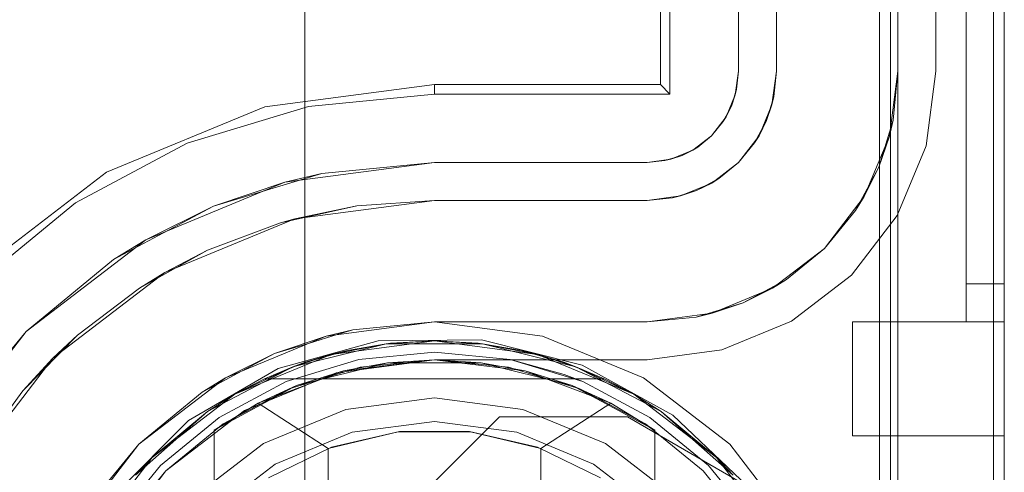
# Model space of a CAD drawing. Extents: x -620 to 300, y 62 to 1112.
# Tile 73 of 226: x -155.714 to -155.455, y 267.432 to 267.552. Entities that reach past the tile are written whole.
import ezdxf

# ---------------------------------------------------------------- set-up
doc = ezdxf.new("R2010")
doc.units = 0
doc.layers.get('0').update_dxf_attribs({"lineweight": 13})
doc.layers.add('60- 61 allgemeine Ausstattung- 4 Terrassen', color=9, linetype='Continuous', lineweight=9, true_color=0x808080)

# ---------------------------------------------------------------- blocks, each defined once
blk = doc.blocks.new('Referenz-A06CPVSGL0')
at = {"layer": '60- 61 allgemeine Ausstattung- 4 Terrassen', "color": 0}
blk.add_line((-155.63881, 214.05342), (-155.63881, 372.51342), dxfattribs=at)
blk = doc.blocks.new('Blockreferenz-A06CPVWWL0')
at = {"color": 251, "linetype": 'ByBlock', "lineweight": -2, "ltscale": 0.13, "true_color": 0x636363}
for p, q in [((-155.48762, 270.6621), (-155.48762, 267.3621)), ((-155.45474, 267.3621), (-155.45474, 270.6621)), ((-155.45763, 270.64178), (-155.45763, 267.3841)), ((-155.54274, 270.4921), (-155.54274, 267.5321)), ((-155.54527, 270.48957), (-155.54527, 267.53464)), ((-155.52474, 270.4861), (-155.52474, 267.5381)), ((-155.52474, 267.5381), (-155.52474, 270.4861)), ((-155.47274, 267.5381), (-155.47274, 270.4861)), ((-155.47274, 270.4861), (-155.47274, 267.5381)), ((-155.52474, 267.5381), (-155.52556, 267.53189)), ((-155.5252, 267.53342), (-155.52474, 267.5381)), ((-155.52474, 267.5381), (-155.5252, 267.53342)), ((-155.52474, 267.5381), (-155.52474, 267.5381)), ((-155.47533, 267.51843), (-155.47274, 267.5381)), ((-155.47274, 267.5381), (-155.47533, 267.51843)), ((-155.47274, 267.5381), (-155.47274, 267.5381)), ((-155.60474, 267.53464), (-155.6494, 267.52876)), ((-155.54527, 267.53464), (-155.60474, 267.53464)), ((-155.60474, 267.53464), (-155.60474, 267.5321)), ((-155.54527, 267.53464), (-155.54274, 267.5321)), ((-155.60474, 267.5321), (-155.63791, 267.52884)), ((-155.54274, 267.5321), (-155.60474, 267.5321)), ((-155.52556, 267.53189), (-155.52796, 267.5261)), ((-155.5252, 267.53342), (-155.52657, 267.52892)), ((-155.52657, 267.52892), (-155.52556, 267.53189)), ((-155.52556, 267.53189), (-155.5252, 267.53342)), ((-155.6494, 267.52876), (-155.69101, 267.51152)), ((-155.63791, 267.52884), (-155.6698, 267.51916)), ((-155.52657, 267.52892), (-155.52879, 267.52477)), ((-155.52796, 267.5261), (-155.52657, 267.52892)), ((-155.52796, 267.5261), (-155.53177, 267.52113)), ((-155.52879, 267.52477), (-155.52796, 267.5261)), ((-155.53177, 267.52113), (-155.52879, 267.52477)), ((-155.52879, 267.52477), (-155.53177, 267.52113)), ((-155.53177, 267.52113), (-155.53674, 267.51732)), ((-155.53541, 267.51815), (-155.53177, 267.52113)), ((-155.53177, 267.52113), (-155.53541, 267.51815)), ((-155.6698, 267.51916), (-155.69919, 267.50345)), ((-155.53541, 267.51815), (-155.53956, 267.51593)), ((-155.53674, 267.51732), (-155.53541, 267.51815)), ((-155.48292, 267.5001), (-155.47533, 267.51843)), ((-155.47533, 267.51843), (-155.48292, 267.5001)), ((-155.53956, 267.51593), (-155.54406, 267.51457)), ((-155.53674, 267.51732), (-155.54253, 267.51492)), ((-155.54253, 267.51492), (-155.53956, 267.51593)), ((-155.53956, 267.51593), (-155.53674, 267.51732)), ((-155.64408, 267.50893), (-155.60474, 267.5141)), ((-155.60474, 267.5141), (-155.6344, 267.51118)), ((-155.54874, 267.5141), (-155.60474, 267.5141)), ((-155.60474, 267.5141), (-155.54874, 267.5141)), ((-155.60474, 267.5141), (-155.60474, 267.5141)), ((-155.54253, 267.51492), (-155.54874, 267.5141)), ((-155.54874, 267.5141), (-155.54406, 267.51457)), ((-155.54406, 267.51457), (-155.54874, 267.5141)), ((-155.54874, 267.5141), (-155.54874, 267.5141)), ((-155.54406, 267.51457), (-155.54253, 267.51492)), ((-155.69101, 267.51152), (-155.72674, 267.4841)), ((-155.66291, 267.50253), (-155.6344, 267.51118)), ((-155.6344, 267.51118), (-155.64408, 267.50893)), ((-155.68074, 267.49374), (-155.64408, 267.50893)), ((-155.64408, 267.50893), (-155.66291, 267.50253)), ((-155.69919, 267.50345), (-155.72495, 267.48231)), ((-155.68919, 267.48849), (-155.66291, 267.50253)), ((-155.66291, 267.50253), (-155.68074, 267.49374)), ((-155.495, 267.48436), (-155.48292, 267.5001)), ((-155.48292, 267.5001), (-155.495, 267.48436)), ((-155.71222, 267.46959), (-155.68074, 267.49374)), ((-155.68074, 267.49374), (-155.68919, 267.48849)), ((-155.68919, 267.48849), (-155.71222, 267.46959)), ((-155.51074, 267.47229), (-155.495, 267.48436)), ((-155.495, 267.48436), (-155.51074, 267.47229)), ((-155.60474, 267.4721), (-155.63321, 267.46836)), ((-155.57627, 267.46836), (-155.60474, 267.4721)), ((-155.52907, 267.46469), (-155.51074, 267.47229)), ((-155.51074, 267.47229), (-155.52907, 267.46469)), ((-155.73638, 267.4381), (-155.71222, 267.46959)), ((-155.71222, 267.46959), (-155.73113, 267.44655)), ((-155.63321, 267.46836), (-155.65974, 267.45737)), ((-155.61958, 267.46706), (-155.64587, 267.4598)), ((-155.59231, 267.46737), (-155.61958, 267.46706)), ((-155.56587, 267.46072), (-155.59231, 267.46737)), ((-155.54974, 267.45737), (-155.57627, 267.46836)), ((-155.54874, 267.4621), (-155.52907, 267.46469)), ((-155.52907, 267.46469), (-155.54874, 267.4621)), ((-155.63062, 267.4587), (-155.60474, 267.4621)), ((-155.60474, 267.4621), (-155.63062, 267.4587)), ((-155.60474, 267.4621), (-155.54874, 267.4621)), ((-155.54874, 267.4621), (-155.60474, 267.4621)), ((-155.60474, 267.4621), (-155.60474, 267.4621)), ((-155.54874, 267.4621), (-155.54874, 267.4621)), ((-155.64587, 267.4598), (-155.66943, 267.44608)), ((-155.65474, 267.44871), (-155.63062, 267.4587)), ((-155.63062, 267.4587), (-155.65474, 267.44871)), ((-155.542, 267.44754), (-155.56587, 267.46072)), ((-155.65974, 267.45737), (-155.68252, 267.43989)), ((-155.52696, 267.43989), (-155.54974, 267.45737)), ((-155.67545, 267.43282), (-155.65474, 267.44871)), ((-155.65474, 267.44871), (-155.67545, 267.43282)), ((-155.66943, 267.44608), (-155.68871, 267.42679)), ((-155.61443, 267.4203), (-155.58763, 267.4471)), ((-155.61443, 267.4203), (-155.58763, 267.4471)), ((-155.58763, 267.4471), (-155.55394, 267.4471)), ((-155.58763, 267.4471), (-155.55394, 267.4471)), ((-155.58763, 267.4471), (-155.58763, 267.4471)), ((-155.55394, 267.4471), (-155.52228, 267.4287)), ((-155.55394, 267.4471), (-155.55394, 267.4471)), ((-155.55394, 267.4471), (-155.52228, 267.4287)), ((-155.52228, 267.4287), (-155.542, 267.44754)), ((-155.68252, 267.43989), (-155.70001, 267.4171)), ((-155.50948, 267.4171), (-155.52696, 267.43989)), ((-155.69135, 267.4121), (-155.67545, 267.43282)), ((-155.67545, 267.43282), (-155.69135, 267.4121))]:
    blk.add_line(p, q, dxfattribs=at)
blk = doc.blocks.new('Blockreferenz-A06CPVX4L0')
at = {"color": 9, "linetype": 'ByBlock', "lineweight": -2, "ltscale": 0.13, "true_color": 0xc1c9c4}
for p, q in [((-155.48274, 270.6621), (-155.48274, 267.3621)), ((-155.45474, 267.3621), (-155.45474, 270.6621)), ((-155.45474, 267.3621), (-155.45474, 270.6621)), ((-155.46474, 270.5421), (-155.46474, 267.4821)), ((-155.46474, 267.4821), (-155.46474, 270.5421)), ((-155.45474, 267.4821), (-155.45474, 270.5421)), ((-155.45474, 270.5421), (-155.45474, 267.4821)), ((-155.51474, 270.4861), (-155.51474, 267.5381)), ((-155.48274, 267.5381), (-155.48274, 270.4861)), ((-155.46474, 269.0121), (-155.46474, 267.4721)), ((-155.46474, 269.0121), (-155.46474, 267.4721)), ((-155.45474, 267.4721), (-155.45474, 269.0121)), ((-155.45474, 269.0121), (-155.45474, 267.4721)), ((-155.48474, 268.7121), (-155.48474, 267.3621)), ((-155.51474, 267.5381), (-155.51474, 267.6021)), ((-155.51474, 267.5381), (-155.5159, 267.5293)), ((-155.5154, 267.53147), (-155.51474, 267.5381)), ((-155.51474, 267.5381), (-155.51474, 267.5381)), ((-155.48499, 267.52102), (-155.48274, 267.5381)), ((-155.48401, 267.52523), (-155.48274, 267.5381)), ((-155.48274, 267.5381), (-155.48401, 267.52523)), ((-155.48274, 267.3621), (-155.48274, 267.5381)), ((-155.48274, 267.5381), (-155.48274, 267.5381)), ((-155.5159, 267.5293), (-155.5154, 267.53147)), ((-155.5154, 267.53147), (-155.51578, 267.53019)), ((-155.5159, 267.5293), (-155.5193, 267.5211)), ((-155.51733, 267.52509), (-155.5159, 267.5293)), ((-155.51578, 267.53019), (-155.51647, 267.52793)), ((-155.51647, 267.52793), (-155.51733, 267.52509)), ((-155.5193, 267.5211), (-155.51733, 267.52509)), ((-155.51733, 267.52509), (-155.51873, 267.52248)), ((-155.48401, 267.52523), (-155.48777, 267.51285)), ((-155.48499, 267.52102), (-155.48401, 267.52523)), ((-155.5193, 267.5211), (-155.5247, 267.51406)), ((-155.52047, 267.51922), (-155.5193, 267.5211)), ((-155.51873, 267.52248), (-155.51984, 267.5204)), ((-155.49159, 267.5051), (-155.48499, 267.52102)), ((-155.48777, 267.51285), (-155.48499, 267.52102)), ((-155.5247, 267.51406), (-155.52047, 267.51922)), ((-155.51984, 267.5204), (-155.52047, 267.51922)), ((-155.5247, 267.51406), (-155.53174, 267.50866)), ((-155.52985, 267.50983), (-155.5247, 267.51406)), ((-155.48777, 267.51285), (-155.49387, 267.50144)), ((-155.49159, 267.5051), (-155.48777, 267.51285)), ((-155.53174, 267.50866), (-155.53994, 267.50526)), ((-155.53573, 267.50669), (-155.53174, 267.50866)), ((-155.53311, 267.50809), (-155.53573, 267.50669)), ((-155.53103, 267.5092), (-155.53311, 267.50809)), ((-155.53174, 267.50866), (-155.52985, 267.50983)), ((-155.52985, 267.50983), (-155.53103, 267.5092)), ((-155.53994, 267.50526), (-155.54874, 267.5041)), ((-155.54211, 267.50476), (-155.53994, 267.50526)), ((-155.54083, 267.50515), (-155.54211, 267.50476)), ((-155.53857, 267.50583), (-155.54083, 267.50515)), ((-155.53994, 267.50526), (-155.53573, 267.50669)), ((-155.53573, 267.50669), (-155.53857, 267.50583)), ((-155.50207, 267.49144), (-155.49159, 267.5051)), ((-155.49387, 267.50144), (-155.49159, 267.5051)), ((-155.64524, 267.49821), (-155.6252, 267.50262)), ((-155.6415, 267.49927), (-155.60474, 267.5041)), ((-155.6252, 267.50262), (-155.6415, 267.49927)), ((-155.60474, 267.5041), (-155.6252, 267.50262)), ((-155.6252, 267.50262), (-155.60474, 267.5041)), ((-155.54874, 267.5041), (-155.60474, 267.5041)), ((-155.60474, 267.5041), (-155.54874, 267.5041)), ((-155.60474, 267.5041), (-155.60474, 267.5041)), ((-155.54874, 267.5041), (-155.54211, 267.50476)), ((-155.54874, 267.5041), (-155.54874, 267.5041)), ((-155.50207, 267.49144), (-155.49387, 267.50144)), ((-155.49387, 267.50144), (-155.50207, 267.49144)), ((-155.67574, 267.48508), (-155.6415, 267.49927)), ((-155.64524, 267.49821), (-155.66443, 267.49095)), ((-155.6415, 267.49927), (-155.64524, 267.49821)), ((-155.68237, 267.48101), (-155.66443, 267.49095)), ((-155.66443, 267.49095), (-155.67574, 267.48508)), ((-155.51574, 267.48095), (-155.50207, 267.49144)), ((-155.51208, 267.48323), (-155.50207, 267.49144)), ((-155.50207, 267.49144), (-155.51208, 267.48323)), ((-155.70515, 267.46251), (-155.67574, 267.48508)), ((-155.67574, 267.48508), (-155.68237, 267.48101)), ((-155.51208, 267.48323), (-155.52349, 267.47713)), ((-155.51574, 267.48095), (-155.51208, 267.48323)), ((-155.46474, 267.4821), (-155.46474, 267.48015)), ((-155.45974, 267.4821), (-155.46474, 267.4821)), ((-155.45974, 267.4821), (-155.46474, 267.4821)), ((-155.46474, 267.48015), (-155.46474, 267.4821)), ((-155.45474, 267.4821), (-155.45974, 267.4821)), ((-155.45474, 267.4821), (-155.45974, 267.4821)), ((-155.45474, 267.47952), (-155.45474, 267.4821)), ((-155.45474, 267.4821), (-155.45474, 267.47952)), ((-155.68237, 267.48101), (-155.69869, 267.46858)), ((-155.53166, 267.47435), (-155.51574, 267.48095)), ((-155.52349, 267.47713), (-155.51574, 267.48095)), ((-155.46474, 267.48015), (-155.46474, 267.47828)), ((-155.46474, 267.47828), (-155.46474, 267.48015)), ((-155.45474, 267.4771), (-155.45474, 267.47952)), ((-155.45474, 267.47952), (-155.45474, 267.4771)), ((-155.52349, 267.47713), (-155.53587, 267.47337)), ((-155.53166, 267.47435), (-155.52349, 267.47713)), ((-155.46474, 267.47828), (-155.46474, 267.47655)), ((-155.46474, 267.47655), (-155.46474, 267.47828)), ((-155.46474, 267.47655), (-155.46474, 267.47503)), ((-155.46474, 267.47503), (-155.46474, 267.47655)), ((-155.45474, 267.47503), (-155.45474, 267.4771)), ((-155.45474, 267.4771), (-155.45474, 267.47503)), ((-155.54874, 267.4721), (-155.53166, 267.47435)), ((-155.53587, 267.47337), (-155.53166, 267.47435)), ((-155.46474, 267.47503), (-155.46474, 267.47379)), ((-155.46474, 267.47379), (-155.46474, 267.47503)), ((-155.45474, 267.47344), (-155.45474, 267.47503)), ((-155.45474, 267.47503), (-155.45474, 267.47344)), ((-155.63321, 267.46836), (-155.60474, 267.4721)), ((-155.60474, 267.4721), (-155.6262, 267.46999)), ((-155.60474, 267.4721), (-155.54874, 267.4721)), ((-155.58484, 267.4721), (-155.60474, 267.4721)), ((-155.60474, 267.4721), (-155.60474, 267.4721)), ((-155.56571, 267.4721), (-155.58484, 267.4721)), ((-155.54874, 267.4721), (-155.56571, 267.4721)), ((-155.54874, 267.4721), (-155.53587, 267.47337)), ((-155.53587, 267.47337), (-155.54874, 267.4721)), ((-155.54874, 267.4721), (-155.54874, 267.4721)), ((-155.49474, 267.4721), (-155.49474, 267.46434)), ((-155.46474, 267.4721), (-155.49474, 267.4721)), ((-155.49474, 267.4721), (-155.49474, 267.46434)), ((-155.49474, 267.4721), (-155.49474, 267.4721)), ((-155.46474, 267.4721), (-155.49474, 267.4721)), ((-155.46474, 267.47379), (-155.46474, 267.47287)), ((-155.46474, 267.47287), (-155.46474, 267.47379)), ((-155.46474, 267.47287), (-155.46474, 267.4723)), ((-155.46474, 267.4723), (-155.46474, 267.47287)), ((-155.46474, 267.4723), (-155.46474, 267.4721)), ((-155.46474, 267.4721), (-155.46474, 267.4723)), ((-155.46474, 267.4721), (-155.45974, 267.4721)), ((-155.46474, 267.4721), (-155.45474, 267.4721)), ((-155.46474, 267.4721), (-155.46474, 267.4721)), ((-155.46474, 267.4721), (-155.46474, 267.4721)), ((-155.46474, 267.4721), (-155.46474, 267.4721)), ((-155.46474, 267.4721), (-155.46474, 267.4721)), ((-155.46474, 267.4721), (-155.46474, 267.4721)), ((-155.45974, 267.4721), (-155.46474, 267.4721)), ((-155.46474, 267.4721), (-155.46474, 267.4721)), ((-155.46474, 267.4721), (-155.45474, 267.4721)), ((-155.45974, 267.4721), (-155.45474, 267.4721)), ((-155.45474, 267.4721), (-155.45974, 267.4721)), ((-155.45474, 267.47245), (-155.45474, 267.47344)), ((-155.45474, 267.47344), (-155.45474, 267.47245)), ((-155.45474, 267.4721), (-155.45474, 267.47245)), ((-155.45474, 267.47245), (-155.45474, 267.4721)), ((-155.45474, 267.46434), (-155.45474, 267.4721)), ((-155.45474, 267.4721), (-155.45474, 267.4721)), ((-155.45474, 267.4721), (-155.45474, 267.46434)), ((-155.63765, 267.46652), (-155.63035, 267.46873)), ((-155.6262, 267.46999), (-155.63321, 267.46836)), ((-155.63035, 267.46873), (-155.6262, 267.46999)), ((-155.71305, 267.45394), (-155.69869, 267.46858)), ((-155.69869, 267.46858), (-155.70515, 267.46251)), ((-155.65974, 267.45737), (-155.63321, 267.46836)), ((-155.63321, 267.46836), (-155.64684, 267.46373)), ((-155.64684, 267.46373), (-155.63765, 267.46652)), ((-155.64684, 267.46373), (-155.65974, 267.45737)), ((-155.65531, 267.45921), (-155.64684, 267.46373)), ((-155.60474, 267.4641), (-155.62464, 267.46214)), ((-155.62464, 267.46214), (-155.60474, 267.4641)), ((-155.58484, 267.46214), (-155.60474, 267.4641)), ((-155.60474, 267.4641), (-155.58484, 267.46214)), ((-155.49474, 267.46434), (-155.49474, 267.4571)), ((-155.49474, 267.46434), (-155.49474, 267.4571)), ((-155.45474, 267.4571), (-155.45474, 267.46434)), ((-155.45474, 267.46434), (-155.45474, 267.4571)), ((-155.72772, 267.4331), (-155.70515, 267.46251)), ((-155.70515, 267.46251), (-155.71305, 267.45394)), ((-155.62464, 267.46214), (-155.64378, 267.45634)), ((-155.64378, 267.45634), (-155.62464, 267.46214)), ((-155.60474, 267.4621), (-155.62425, 267.46018)), ((-155.58523, 267.46018), (-155.60474, 267.4621)), ((-155.56571, 267.45634), (-155.58484, 267.46214)), ((-155.57063, 267.45823), (-155.58484, 267.46214)), ((-155.58484, 267.46214), (-155.57063, 267.45823)), ((-155.66204, 267.45561), (-155.65531, 267.45921)), ((-155.62425, 267.46018), (-155.64301, 267.45449)), ((-155.56647, 267.45449), (-155.58523, 267.46018)), ((-155.68252, 267.43989), (-155.65974, 267.45737)), ((-155.65974, 267.45737), (-155.66586, 267.45357)), ((-155.64378, 267.45634), (-155.66141, 267.44691)), ((-155.66141, 267.44691), (-155.64378, 267.45634)), ((-155.56571, 267.45634), (-155.57063, 267.45823)), ((-155.57063, 267.45823), (-155.56571, 267.45634)), ((-155.54807, 267.44691), (-155.56571, 267.45634)), ((-155.56571, 267.45634), (-155.54807, 267.44691)), ((-155.49474, 267.4571), (-155.49474, 267.45089)), ((-155.49474, 267.4571), (-155.49474, 267.45089)), ((-155.45474, 267.45089), (-155.45474, 267.4571)), ((-155.45474, 267.4571), (-155.45474, 267.45089)), ((-155.71305, 267.45394), (-155.72515, 267.43737)), ((-155.66586, 267.45357), (-155.68252, 267.43989)), ((-155.66586, 267.45357), (-155.66204, 267.45561)), ((-155.64301, 267.45449), (-155.6603, 267.44525)), ((-155.54919, 267.44525), (-155.56647, 267.45449)), ((-155.60474, 267.4521), (-155.62804, 267.44904)), ((-155.60474, 267.4521), (-155.62804, 267.44904)), ((-155.58145, 267.44904), (-155.60474, 267.4521)), ((-155.58145, 267.44904), (-155.60474, 267.4521)), ((-155.49474, 267.45089), (-155.49474, 267.44612)), ((-155.49474, 267.45089), (-155.49474, 267.44612)), ((-155.45474, 267.44612), (-155.45474, 267.45089)), ((-155.45474, 267.45089), (-155.45474, 267.44612)), ((-155.62804, 267.44904), (-155.64974, 267.44005)), ((-155.62804, 267.44904), (-155.64974, 267.44005)), ((-155.55974, 267.44005), (-155.58145, 267.44904)), ((-155.55974, 267.44005), (-155.58145, 267.44904)), ((-155.66141, 267.44691), (-155.67687, 267.43423)), ((-155.67687, 267.43423), (-155.66141, 267.44691)), ((-155.60474, 267.44586), (-155.62642, 267.44301)), ((-155.62642, 267.44301), (-155.60474, 267.44586)), ((-155.58306, 267.44301), (-155.60474, 267.44586)), ((-155.60474, 267.44586), (-155.58306, 267.44301)), ((-155.53262, 267.43423), (-155.54807, 267.44691)), ((-155.54807, 267.44691), (-155.53262, 267.43423)), ((-155.49474, 267.44612), (-155.49474, 267.44313)), ((-155.49474, 267.44612), (-155.49474, 267.44313)), ((-155.45474, 267.44313), (-155.45474, 267.44612)), ((-155.45474, 267.44612), (-155.45474, 267.44313)), ((-155.6603, 267.44525), (-155.67545, 267.43282)), ((-155.62642, 267.44301), (-155.64662, 267.43464)), ((-155.64662, 267.43464), (-155.62642, 267.44301)), ((-155.56286, 267.43464), (-155.58306, 267.44301)), ((-155.58306, 267.44301), (-155.56286, 267.43464)), ((-155.53403, 267.43282), (-155.54919, 267.44525)), ((-155.49474, 267.44313), (-155.49474, 267.4421)), ((-155.49474, 267.44313), (-155.49474, 267.4421)), ((-155.45474, 267.4421), (-155.45474, 267.44313)), ((-155.45474, 267.44313), (-155.45474, 267.4421)), ((-155.49474, 267.4421), (-155.45474, 267.4421)), ((-155.49474, 267.4421), (-155.49474, 267.4421)), ((-155.49474, 267.4421), (-155.45474, 267.4421)), ((-155.45474, 267.4421), (-155.45474, 267.4421)), ((-155.70001, 267.4171), (-155.68252, 267.43989)), ((-155.68252, 267.43989), (-155.6962, 267.42322)), ((-155.64974, 267.44005), (-155.66838, 267.42574)), ((-155.64974, 267.44005), (-155.66838, 267.42574)), ((-155.5411, 267.42574), (-155.55974, 267.44005)), ((-155.5411, 267.42574), (-155.55974, 267.44005)), ((-155.67687, 267.43423), (-155.68955, 267.41877)), ((-155.68955, 267.41877), (-155.67687, 267.43423)), ((-155.67545, 267.43282), (-155.68789, 267.41766)), ((-155.64662, 267.43464), (-155.66397, 267.42133)), ((-155.66397, 267.42133), (-155.64662, 267.43464)), ((-155.54552, 267.42133), (-155.56286, 267.43464)), ((-155.56286, 267.43464), (-155.54552, 267.42133)), ((-155.5216, 267.41766), (-155.53403, 267.43282)), ((-155.51993, 267.41877), (-155.53262, 267.43423)), ((-155.53262, 267.43423), (-155.51993, 267.41877))]:
    blk.add_line(p, q, dxfattribs=at)
blk = doc.blocks.new('Blockreferenz-A06CPVXEL0')
at = {"color": 0, "linetype": 'ByBlock', "lineweight": -2, "ltscale": 0.13}
for p, q in [((-155.64201, 267.46027), (-155.61741, 267.46634)), ((-155.61741, 267.46634), (-155.64201, 267.46027)), ((-155.63192, 267.46353), (-155.60474, 267.4671)), ((-155.60474, 267.4671), (-155.63192, 267.46353)), ((-155.61741, 267.46634), (-155.63192, 267.46353)), ((-155.61627, 267.46647), (-155.62766, 267.46457)), ((-155.61627, 267.46647), (-155.62766, 267.46457)), ((-155.61741, 267.46634), (-155.62766, 267.46457)), ((-155.60474, 267.4671), (-155.61741, 267.46634)), ((-155.61627, 267.46647), (-155.61741, 267.46634)), ((-155.61741, 267.46634), (-155.59207, 267.46634)), ((-155.59207, 267.46634), (-155.61741, 267.46634)), ((-155.60474, 267.4671), (-155.61627, 267.46647)), ((-155.60474, 267.4671), (-155.61627, 267.46647)), ((-155.59322, 267.46647), (-155.60474, 267.4671)), ((-155.59207, 267.46634), (-155.60474, 267.4671)), ((-155.60474, 267.4671), (-155.57757, 267.46353)), ((-155.59322, 267.46647), (-155.60474, 267.4671)), ((-155.57757, 267.46353), (-155.60474, 267.4671)), ((-155.59207, 267.46634), (-155.59322, 267.46647)), ((-155.58183, 267.46457), (-155.59322, 267.46647)), ((-155.58183, 267.46457), (-155.59322, 267.46647)), ((-155.58183, 267.46457), (-155.59207, 267.46634)), ((-155.59207, 267.46634), (-155.56748, 267.46027)), ((-155.57757, 267.46353), (-155.59207, 267.46634)), ((-155.56748, 267.46027), (-155.59207, 267.46634)), ((-155.65724, 267.45304), (-155.63192, 267.46353)), ((-155.63192, 267.46353), (-155.65724, 267.45304)), ((-155.63192, 267.46353), (-155.64201, 267.46027)), ((-155.63877, 267.46144), (-155.62766, 267.46457)), ((-155.63192, 267.46353), (-155.63877, 267.46144)), ((-155.63016, 267.46387), (-155.63573, 267.4623)), ((-155.62766, 267.46457), (-155.63192, 267.46353)), ((-155.62766, 267.46457), (-155.63016, 267.46387)), ((-155.58183, 267.46457), (-155.57072, 267.46144)), ((-155.57757, 267.46353), (-155.58183, 267.46457)), ((-155.57933, 267.46387), (-155.58183, 267.46457)), ((-155.57375, 267.4623), (-155.57933, 267.46387)), ((-155.57072, 267.46144), (-155.57757, 267.46353)), ((-155.56748, 267.46027), (-155.57757, 267.46353)), ((-155.57757, 267.46353), (-155.55224, 267.45304)), ((-155.55224, 267.45304), (-155.57757, 267.46353)), ((-155.63877, 267.46144), (-155.64946, 267.4571)), ((-155.63877, 267.46144), (-155.64946, 267.4571)), ((-155.63877, 267.46144), (-155.64201, 267.46027)), ((-155.61709, 267.46134), (-155.64102, 267.45529)), ((-155.63573, 267.4623), (-155.63877, 267.46144)), ((-155.60474, 267.4621), (-155.62863, 267.45921)), ((-155.61709, 267.46134), (-155.62863, 267.45921)), ((-155.60474, 267.4621), (-155.61709, 267.46134)), ((-155.5924, 267.46134), (-155.61709, 267.46134)), ((-155.5924, 267.46134), (-155.60474, 267.4621)), ((-155.58085, 267.45921), (-155.60474, 267.4621)), ((-155.56847, 267.45529), (-155.5924, 267.46134)), ((-155.58085, 267.45921), (-155.5924, 267.46134)), ((-155.57072, 267.46144), (-155.57375, 267.4623)), ((-155.56748, 267.46027), (-155.57072, 267.46144)), ((-155.56002, 267.4571), (-155.57072, 267.46144)), ((-155.56002, 267.4571), (-155.57072, 267.46144)), ((-155.66444, 267.44848), (-155.64201, 267.46027)), ((-155.64201, 267.46027), (-155.66444, 267.44848)), ((-155.64201, 267.46027), (-155.65724, 267.45304)), ((-155.62863, 267.45921), (-155.65114, 267.45069)), ((-155.64201, 267.46027), (-155.64946, 267.4571)), ((-155.62863, 267.45921), (-155.64102, 267.45529)), ((-155.56847, 267.45529), (-155.58085, 267.45921)), ((-155.55834, 267.45069), (-155.58085, 267.45921)), ((-155.56002, 267.4571), (-155.56748, 267.46027)), ((-155.56748, 267.46027), (-155.54505, 267.44848)), ((-155.55224, 267.45304), (-155.56748, 267.46027)), ((-155.54505, 267.44848), (-155.56748, 267.46027)), ((-155.64946, 267.4571), (-155.65724, 267.45304)), ((-155.64946, 267.4571), (-155.56002, 267.4571)), ((-155.64946, 267.4571), (-155.64946, 267.4571)), ((-155.64946, 267.4571), (-155.56002, 267.4571)), ((-155.55224, 267.45304), (-155.56002, 267.4571)), ((-155.56002, 267.4571), (-155.56002, 267.4571)), ((-155.64102, 267.45529), (-155.66274, 267.44357)), ((-155.64102, 267.45529), (-155.65114, 267.45069)), ((-155.54674, 267.44357), (-155.56847, 267.45529)), ((-155.55834, 267.45069), (-155.56847, 267.45529)), ((-155.67899, 267.43635), (-155.65724, 267.45304)), ((-155.65724, 267.45304), (-155.67899, 267.43635)), ((-155.65724, 267.45304), (-155.66444, 267.44848)), ((-155.65724, 267.45304), (-155.66444, 267.44848)), ((-155.65114, 267.45069), (-155.66274, 267.44357)), ((-155.66274, 267.44357), (-155.65114, 267.45069)), ((-155.65114, 267.45069), (-155.63274, 267.43875)), ((-155.57674, 267.43875), (-155.55834, 267.45069)), ((-155.54674, 267.44357), (-155.55834, 267.45069)), ((-155.54674, 267.44357), (-155.55834, 267.45069)), ((-155.54505, 267.44848), (-155.55224, 267.45304)), ((-155.54505, 267.44848), (-155.55224, 267.45304)), ((-155.55224, 267.45304), (-155.5305, 267.43635)), ((-155.5305, 267.43635), (-155.55224, 267.45304)), ((-155.68339, 267.43167), (-155.66444, 267.44848)), ((-155.66444, 267.44848), (-155.68339, 267.43167)), ((-155.66444, 267.44848), (-155.67899, 267.43635)), ((-155.66444, 267.44848), (-155.67899, 267.43635)), ((-155.54505, 267.44848), (-155.52609, 267.43167)), ((-155.5305, 267.43635), (-155.54505, 267.44848)), ((-155.5305, 267.43635), (-155.54505, 267.44848)), ((-155.52609, 267.43167), (-155.54505, 267.44848)), ((-155.66274, 267.44357), (-155.66274, 267.4195)), ((-155.66274, 267.28064), (-155.66274, 267.44357)), ((-155.66274, 267.44357), (-155.66274, 267.44357)), ((-155.63274, 267.43875), (-155.61425, 267.44315)), ((-155.61394, 267.44318), (-155.63187, 267.43907)), ((-155.61425, 267.44315), (-155.59524, 267.44315)), ((-155.59555, 267.44318), (-155.61394, 267.44318)), ((-155.57762, 267.43907), (-155.59555, 267.44318)), ((-155.59524, 267.44315), (-155.57674, 267.43875)), ((-155.54674, 267.4195), (-155.54674, 267.44357)), ((-155.54674, 267.44357), (-155.54674, 267.44357)), ((-155.54674, 267.44357), (-155.54674, 267.28064)), ((-155.63187, 267.43907), (-155.64841, 267.43104)), ((-155.63274, 267.43875), (-155.63274, 267.28546)), ((-155.56107, 267.43104), (-155.57762, 267.43907)), ((-155.57674, 267.28546), (-155.57674, 267.43875)), ((-155.69568, 267.4146), (-155.67899, 267.43635)), ((-155.67899, 267.43635), (-155.69568, 267.4146)), ((-155.67899, 267.43635), (-155.68339, 267.43167)), ((-155.67899, 267.43635), (-155.68339, 267.43167)), ((-155.52609, 267.43167), (-155.5305, 267.43635)), ((-155.52609, 267.43167), (-155.5305, 267.43635)), ((-155.5305, 267.43635), (-155.51381, 267.4146)), ((-155.51381, 267.4146), (-155.5305, 267.43635))]:
    blk.add_line(p, q, dxfattribs=at)

msp = doc.modelspace()

# ---------------------------------------------------------------- block references
at = {"color": 8, "lineweight": 13, "ltscale": 0.13, "true_color": 0x808080}
msp.add_blockref('Referenz-A06CPVSGL0', (0, 0), dxfattribs=at)
at = {"ltscale": 0.13}
for name in ['Blockreferenz-A06CPVWWL0', 'Blockreferenz-A06CPVX4L0', 'Blockreferenz-A06CPVXEL0']:
    msp.add_blockref(name, (0, 0), dxfattribs=at)

doc.saveas('drawing.dxf')
